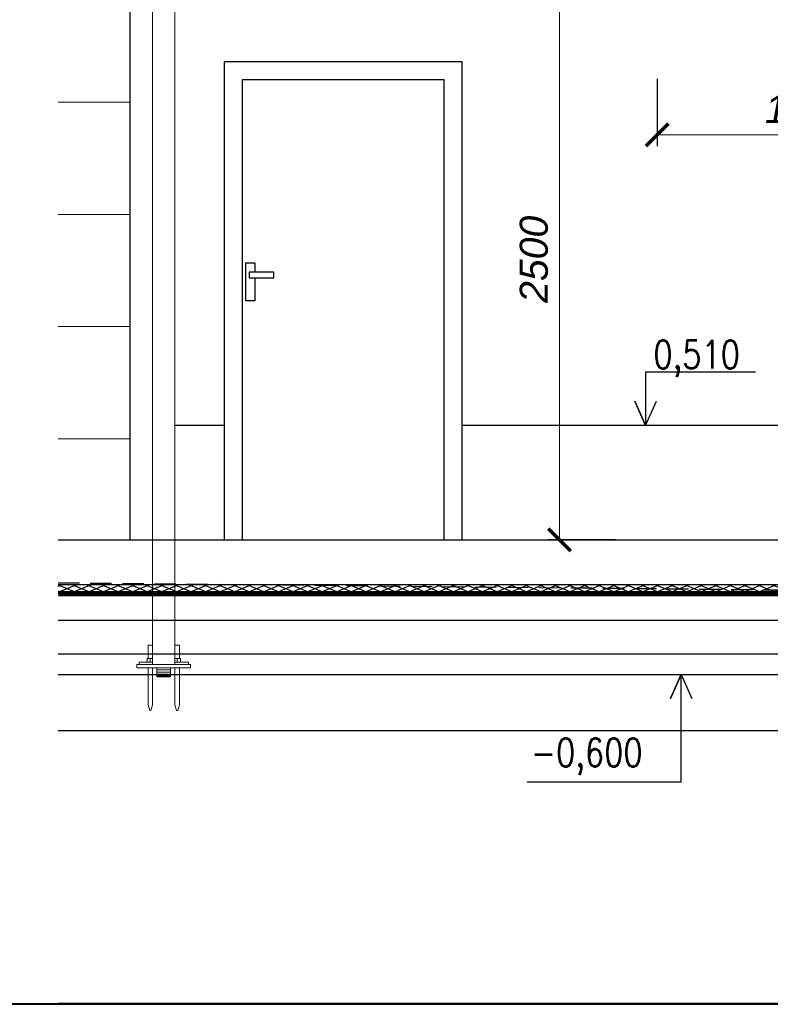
# Model space of a CAD drawing. Header units: millimetres. Extents: x 6491141 to 6692158, y 1846388 to 1929513.
# Tile 29 of 245: x 6565983 to 6569330, y 1884074 to 1888463. Entities that reach past the tile are written whole.
import ezdxf
from ezdxf.enums import TextEntityAlignment as Align

# ---------------------------------------------------------------- set-up
doc = ezdxf.new("R2010")
doc.units = ezdxf.units.MM
for name, pattern in [('XKITLINE00', [0]), ('ČÁRKOVANÁ2', [9.525, 6.35, -3.175]), ('ČÁRKOVANÁX2', [38.1, 25.4, -12.7])]:
    doc.linetypes.add(name, pattern=pattern)
doc.layers.add('matrice', color=8, linetype='Continuous', transparency=0.4)
doc.layers.add('plyn_popis', color=7, linetype='Continuous', lineweight=18)
doc.styles.add('INDRA', font='ariali.ttf')
doc.styles.add('KOTY', font='romans.shx', dxfattribs={"width": 0.85, "height": 50})
doc.dimstyles.new('INDRA', dxfattribs={"dimscale": 50, "dimtxt": 2.5, "dimasz": 2, "dimexe": 1, "dimexo": 2, "dimgap": 1, "dimtad": 1, "dimdec": 0, "dimrnd": 5, "dimzin": 4, "dimdsep": 46, "dimtxsty": 'INDRA', "dimblk": 'ARCHTICK', "dimcen": 0, "dimclrd": 256, "dimclre": 256, "dimclrt": 256, "dimadec": 0, "dimazin": 0, "dimtfac": 1, "dimtdec": 0, "dimtix": 1, "dimtmove": 2, "dimatfit": 3, "dimfxl": 5, "dimfxlon": 1, "dimtzin": 0, "dimlwd": 0, "dimlwe": 25, "dimarcsym": 0})

# ---------------------------------------------------------------- blocks, each defined once
blk = doc.blocks.new('_ArchTick')
at = {"color": 0, "linetype": 'ByBlock', "const_width": 0.15}
blk.add_lwpolyline([(-0.5, -0.5), (0.5, 0.5)], dxfattribs=at)
blk = doc.blocks.new('*D58')
at = {"layer": 'DEFPOINTS', "color": 0, "ltscale": 400, "transparency": 16777216}
for p in [(6568825.1, 1888495.4), (6570175.1, 1888495.3), (6570175.1, 1887949.4)]:
    blk.add_point(p, dxfattribs=at)
at = {"layer": 'matrice', "lineweight": 25, "ltscale": 400, "transparency": 16777216}
for p, q in [((6568825.1, 1888199.4), (6568825.1, 1887899.4)), ((6570175.1, 1888199.4), (6570175.1, 1887899.4))]:
    blk.add_line(p, q, dxfattribs=at)
at = {"layer": 'matrice', "lineweight": 0, "ltscale": 400, "transparency": 16777216}
blk.add_line((6568825.1, 1887949.4), (6570175.1, 1887949.4), dxfattribs=at)
at = {"layer": 'matrice', "lineweight": 0, "ltscale": 400, "transparency": 16777216, "xscale": 100, "yscale": 100, "zscale": 100, "rotation": 180}
blk.add_blockref('_ArchTick', (6568825.1, 1887949.4), dxfattribs=at)
at = {"layer": 'matrice', "lineweight": 0, "ltscale": 400, "transparency": 16777216, "xscale": 100, "yscale": 100, "zscale": 100}
blk.add_blockref('_ArchTick', (6570175.1, 1887949.4), dxfattribs=at)
at = {"layer": 'matrice', "ltscale": 400, "transparency": 16777216, "insert": (6569500.1, 1888063.2), "char_height": 125, "attachment_point": 5, "style": 'INDRA'}
blk.add_mtext('1350', dxfattribs=at)
blk = doc.blocks.new('*D59')
at = {"layer": 'DEFPOINTS', "color": 0, "linetype": 'ČÁRKOVANÁX2', "ltscale": 400, "transparency": 16777216}
for p in [(6568825.1, 1888644.5), (6568389.8, 1886144.5), (6568825.1, 1886144.5)]:
    blk.add_point(p, dxfattribs=at)
at = {"layer": 'plyn_popis', "linetype": 'ČÁRKOVANÁX2', "lineweight": 25, "ltscale": 400, "transparency": 16777216}
for p, q in [((6568639.8, 1888644.5), (6568339.8, 1888644.5)), ((6568639.8, 1886144.5), (6568339.8, 1886144.5))]:
    blk.add_line(p, q, dxfattribs=at)
at = {"layer": 'plyn_popis', "linetype": 'ČÁRKOVANÁX2', "lineweight": 0, "ltscale": 400, "transparency": 16777216}
blk.add_line((6568389.8, 1888644.5), (6568389.8, 1886144.5), dxfattribs=at)
at = {"layer": 'plyn_popis', "linetype": 'ČÁRKOVANÁX2', "lineweight": 0, "ltscale": 400, "transparency": 16777216, "xscale": 100, "yscale": 100, "zscale": 100}
for p, rotation in [((6568389.8, 1888644.5), 90), ((6568389.8, 1886144.5), 270)]:
    blk.add_blockref('_ArchTick', p, dxfattribs=dict(at, rotation=rotation))
at = {"layer": 'plyn_popis', "linetype": 'ČÁRKOVANÁX2', "ltscale": 400, "transparency": 16777216, "insert": (6568276, 1887394.5), "char_height": 125, "attachment_point": 5, "rotation": 90, "style": 'INDRA'}
blk.add_mtext('2500', dxfattribs=at)

msp = doc.modelspace()

# ---------------------------------------------------------------- hatches: boundary and pattern name
at = {"layer": 'matrice'}
h = msp.add_hatch(dxfattribs=at)
h.set_pattern_fill('DIAMONDS', color=256, scale=200, pattern_type=2)
h.set_pattern_definition([(157.38014, (6548449.326, 1886144.517), (-9.615385, -23.076923), []), (202.61986, (6548449.326, 1886144.517), (9.615385, -23.076923), [])])
h.paths.add_polyline_path([(6566154.9, 1885944.5), (6566154.9, 1885904.5), (6569975.1, 1885904.5), (6569975.1, 1885944.5)])

# ---------------------------------------------------------------- linework, layer by layer
at = {"color": 1, "lineweight": 40, "ltscale": 400}
msp.add_lwpolyline([(6502285.3, 1928624.5), (6596785.3, 1928624.5), (6596785.3, 1884074.5), (6502285.3, 1884074.5)], close=True, dxfattribs=at)
at = {"layer": 'matrice', "linetype": 'XKITLINE00', "lineweight": 0}
for p, q in [((6566575.1, 1885589.5), (6566575.1, 1891407.9)), ((6566675.1, 1885589.5), (6566675.1, 1891397.9)), ((6566575.1, 1885674.5), (6566555.1, 1885674.5)), ((6566555.1, 1885615.5), (6566555.1, 1885674.5)), ((6566695.1, 1885674.5), (6566675.1, 1885674.5)), ((6566695.1, 1885615.5), (6566695.1, 1885674.5)), ((6566550.8, 1885599.5), (6566550.8, 1885615.5)), ((6566550.8, 1885615.5), (6566575.1, 1885615.5)), ((6566565.1, 1885599.5), (6566565.1, 1885615.5)), ((6566675.1, 1885615.5), (6566699.3, 1885615.5)), ((6566685.1, 1885599.5), (6566685.1, 1885615.5)), ((6566699.3, 1885599.5), (6566699.3, 1885615.5)), ((6566745.1, 1885589.5), (6566505.1, 1885589.5)), ((6566505.1, 1885589.5), (6566505.1, 1885574.5)), ((6566505.1, 1885574.5), (6566595.1, 1885574.5)), ((6566515.1, 1885589.5), (6566515.1, 1885599.5)), ((6566515.1, 1885599.5), (6566575.1, 1885599.5)), ((6566555.1, 1885409.5), (6566555.1, 1885574.5)), ((6566575.1, 1885409.5), (6566575.1, 1885574.5)), ((6566655.1, 1885574.5), (6566595.1, 1885574.5)), ((6566595.1, 1885574.5), (6566595.1, 1885564.5)), ((6566655.1, 1885564.5), (6566655.1, 1885574.5)), ((6566655.1, 1885574.5), (6566745.1, 1885574.5)), ((6566735.1, 1885599.5), (6566675.1, 1885599.5)), ((6566675.1, 1885409.5), (6566675.1, 1885574.5)), ((6566695.1, 1885409.5), (6566695.1, 1885574.5)), ((6566735.1, 1885589.5), (6566735.1, 1885599.5)), ((6566745.1, 1885574.5), (6566745.1, 1885589.5)), ((6566595.1, 1885564.5), (6566655.1, 1885564.5)), ((6566655.1, 1885564.5), (6566595.1, 1885564.5)), ((6566595.1, 1885564.5), (6566595.1, 1885554.5)), ((6566595.1, 1885554.5), (6566655.1, 1885554.5)), ((6566655.1, 1885554.5), (6566595.1, 1885554.5)), ((6566595.1, 1885554.5), (6566595.1, 1885546.5)), ((6566595.1, 1885546.5), (6566655.1, 1885546.5)), ((6566655.1, 1885546.5), (6566595.1, 1885546.5)), ((6566595.1, 1885546.5), (6566595.1, 1885541.5)), ((6566595.1, 1885541.5), (6566655.1, 1885541.5)), ((6566655.1, 1885541.5), (6566595.1, 1885541.5)), ((6566595.1, 1885541.5), (6566595.1, 1885536.5)), ((6566595.1, 1885536.5), (6566655.1, 1885536.5)), ((6566655.1, 1885536.5), (6566595.1, 1885536.5)), ((6566595.1, 1885536.5), (6566595.1, 1885534.5)), ((6566595.1, 1885534.5), (6566655.1, 1885534.5)), ((6566655.1, 1885554.5), (6566655.1, 1885564.5)), ((6566655.1, 1885546.5), (6566655.1, 1885554.5)), ((6566655.1, 1885541.5), (6566655.1, 1885546.5)), ((6566655.1, 1885536.5), (6566655.1, 1885541.5)), ((6566655.1, 1885534.5), (6566655.1, 1885536.5)), ((6566555.1, 1885409.5), (6566562.6, 1885384.5)), ((6566567.6, 1885384.5), (6566575.1, 1885409.5)), ((6566675.1, 1885409.5), (6566682.6, 1885384.5)), ((6566687.6, 1885384.5), (6566695.1, 1885409.5)), ((6566562.6, 1885384.5), (6566567.6, 1885384.5)), ((6566682.6, 1885384.5), (6566687.6, 1885384.5))]:
    msp.add_line(p, q, dxfattribs=at)
at = {"layer": 'matrice', "lineweight": 5}
for p, q in [((6566475.1, 1888094.5), (6566154.9, 1888094.5)), ((6566475.1, 1887594.5), (6566154.9, 1887594.5)), ((6566475.1, 1887094.5), (6566154.9, 1887094.5)), ((6566475.1, 1886594.5), (6566154.9, 1886594.5))]:
    msp.add_line(p, q, dxfattribs=at)
at = {"layer": 'matrice'}
for p, q in [((6566895.1, 1886654.5), (6566675.1, 1886654.5)), ((6569975.1, 1886654.5), (6567955.1, 1886654.5)), ((6566154.9, 1886144.5), (6569975.1, 1886144.5)), ((6569975.1, 1885944.5), (6566154.9, 1885944.5)), ((6570175.1, 1885904.5), (6566154.9, 1885904.5)), ((6570025.1, 1885784.5), (6566154.9, 1885784.5)), ((6569875.1, 1885634.5), (6566154.9, 1885634.5)), ((6566154.9, 1885294.5), (6569925.1, 1885294.5)), ((6566154.9, 1884080), (6571065.2, 1884080))]:
    msp.add_line(p, q, dxfattribs=at)
at = {"layer": 'matrice', "linetype": 'ČÁRKOVANÁ2', "ltscale": 15}
msp.add_line((6566154.9, 1885953.4), (6572100.6, 1885894.5), dxfattribs=at)
at = {"layer": 'matrice', "ltscale": 1000}
msp.add_line((6566154.9, 1885544.5), (6570779.2, 1885544.5), dxfattribs=at)
at = {"layer": 'matrice', "ltscale": 50}
msp.add_line((6566325.1, 1885544.5), (6566925.1, 1885544.5), dxfattribs=at)
at = {"layer": 'matrice'}
for points in [[(6566475.1, 1886144.5), (6566475.1, 1890044.5), (6566154.9, 1890044.5)], [(6567955.1, 1886144.5), (6567955.1, 1888274.5), (6566895.1, 1888274.5), (6566895.1, 1886144.5)], [(6567875.1, 1886144.5), (6567875.1, 1888194.5), (6566975.1, 1888194.5), (6566975.1, 1886144.5)], [(6567030.9, 1887312), (6567030.9, 1887209.5), (6566990.9, 1887209.5), (6566990.9, 1887379.5), (6567030.9, 1887379.5), (6567030.9, 1887337)], [(6569263.1, 1886891.1), (6568773.9, 1886891.1), (6568773.9, 1886654.5), (6568726, 1886761.8), (6568773.9, 1886654.5), (6568821.8, 1886761.8)], [(6568245.8, 1885065.3), (6568932.6, 1885065.4), (6568932.7, 1885544.5), (6568884.9, 1885437.2), (6568932.7, 1885544.5), (6568980.6, 1885437.2)]]:
    msp.add_lwpolyline(points, dxfattribs=at)
msp.add_lwpolyline([(6567005.9, 1887337), (6567005.9, 1887312), (6567115.9, 1887312), (6567115.9, 1887337)], close=True, dxfattribs=at)
at = {"layer": 'matrice', "ltscale": 100, "const_width": 25}
msp.add_lwpolyline([(6570170.1, 1885904.5), (6566154.9, 1885904.5)], dxfattribs=at)

# ---------------------------------------------------------------- texts
at = {"layer": 'matrice', "style": 'KOTY', "width": 0.8}
for s, p in [('0,510', (6569001.5, 1886951.5)), ('-0,600', (6568511.8, 1885177.6))]:
    msp.add_text(s, height=125, dxfattribs=at).set_placement(p, align=Align.MIDDLE)

# ---------------------------------------------------------------- dimensions: what is measured, and where the dimension line sits
at = {"layer": 'matrice', "ltscale": 400}
dim = msp.add_linear_dim(base=(6570175.1, 1887949.4), p1=(6568825.1, 1888495.4), p2=(6570175.1, 1888495.3), dimstyle='INDRA', dxfattribs=at)
dim.commit()
dim.dimension.update_dxf_attribs({"geometry": '*D58', "text_midpoint": (6569500.1, 1888063.2)})
at = {"layer": 'plyn_popis', "linetype": 'ČÁRKOVANÁX2', "ltscale": 400}
dim = msp.add_linear_dim(base=(6568389.8, 1886144.5), p1=(6568825.1, 1888644.5), p2=(6568825.1, 1886144.5), angle=90, dimstyle='INDRA', dxfattribs=at)
dim.commit()
dim.dimension.update_dxf_attribs({"geometry": '*D59', "text_midpoint": (6568276, 1887394.5)})

doc.saveas('drawing.dxf')
